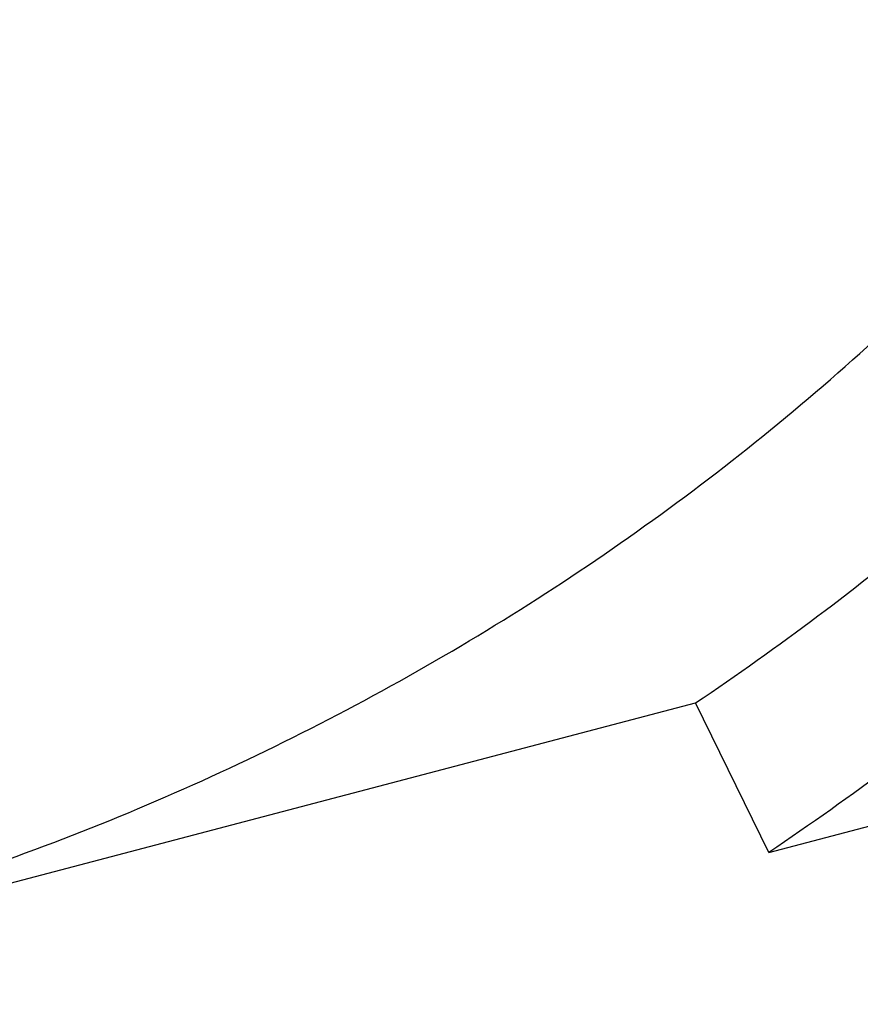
# Model space of a CAD drawing. Header units: millimetres. Extents: x 0 to 594, y 0 to 420.
# Tile 129 of 256: x 551.7 to 555.9, y 201.12 to 206.03. Entities that reach past the tile are written whole.
import ezdxf

# ---------------------------------------------------------------- set-up
doc = ezdxf.new("R2010")
doc.units = ezdxf.units.MM
doc.header["$LTSCALE"] = 32.67
doc.layers.get('0').update_dxf_attribs({"linetype": 'CONTINUOUS'})

msp = doc.modelspace()

# ---------------------------------------------------------------- linework, layer by layer
at = {"color": 7, "linetype": 'CONTINUOUS'}
for p, q in [((550.60827, 201.45168), (555.07608, 202.62616)), ((555.44213, 201.88023), (555.07608, 202.62616)), ((555.44213, 201.88023), (558.2473, 202.61765))]:
    msp.add_line(p, q, dxfattribs=at)
for points, knots in [([(555.07608, 202.62616), (555.28329, 202.76543), (555.68873, 203.05359), (556.27001, 203.51516), (556.81934, 204.00221), (557.3339, 204.51225), (557.81108, 205.0427), (558.24842, 205.59087), (558.64371, 206.15396), (558.99491, 206.72914), (559.30023, 207.31348), (559.53461, 207.85027), (559.65958, 208.19408), (559.70726, 208.33739)], [0, 0, 0, 0, 0.1001012, 0.199332, 0.2974716, 0.3943149, 0.4896753, 0.5833885, 0.6753158, 0.7653481, 0.8534091, 0.9394591, 1, 1, 1, 1]), ([(542.4587, 202.98207), (542.59697, 202.84734), (542.89692, 202.58505), (543.39463, 202.2345), (543.94517, 201.92528), (544.5385, 201.66375), (545.17035, 201.4517), (545.83622, 201.29055), (546.53134, 201.1814), (547.2508, 201.12496), (547.98948, 201.12159), (548.74214, 201.1713), (549.50344, 201.27371), (550.26799, 201.42808), (551.03034, 201.63329), (551.78509, 201.88789), (552.52688, 202.19006), (553.25043, 202.53765), (553.95059, 202.92819), (554.62239, 203.3589), (555.26106, 203.82673), (555.86204, 204.32836), (556.42107, 204.86022), (556.93417, 205.41857), (557.39765, 205.99941), (557.67475, 206.40385), (557.80374, 206.60867)], [0, 0, 0, 0, 0.0327945, 0.067594, 0.1032754, 0.1399346, 0.1776334, 0.2164003, 0.2562319, 0.2970963, 0.3389351, 0.3816674, 0.4251923, 0.4693923, 0.5141362, 0.5592825, 0.604682, 0.6501806, 0.6956228, 0.7408536, 0.7857225, 0.8300853, 0.8738077, 0.9167684, 0.9588614, 1, 1, 1, 1]), ([(559.48276, 206.22079), (559.44184, 206.14368), (559.29193, 205.87016), (559.00975, 205.40802), (558.61447, 204.84493), (558.17713, 204.29677), (557.69996, 203.76633), (557.1854, 203.25629), (556.63607, 202.76924), (556.05479, 202.30767), (555.64934, 202.0195), (555.44213, 201.88023)], [0, 0, 0, 0, 0.0437231, 0.1562152, 0.2710747, 0.3881655, 0.5073146, 0.6283167, 0.750939, 0.8749253, 1, 1, 1, 1])]:
    msp.add_open_spline(points, degree=3, knots=knots, dxfattribs=at)

doc.saveas('drawing.dxf')
